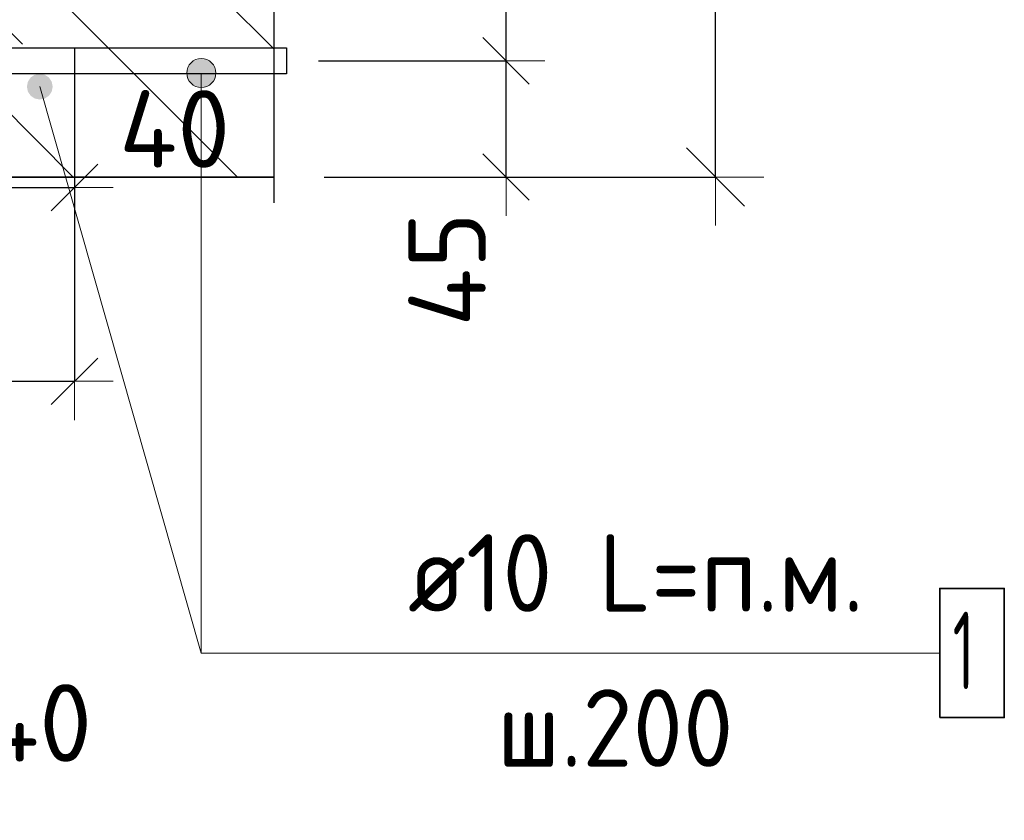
# Model space of a CAD drawing. Header units: metres. Extents: x -38 to 97, y -15 to 21.
# Tile 21 of 114: x 72.451 to 72.832, y 1.865 to 2.175. Entities that reach past the tile are written whole.
import ezdxf

# ---------------------------------------------------------------- set-up
doc = ezdxf.new("R2010")
doc.units = ezdxf.units.M
doc.header["$PDMODE"] = 65
doc.linetypes.add('______4', pattern=[0.135, 0.105, -0.03])
for name, color, linetype, lineweight in [('XR$3$Размерная линия (1)', 7, 'Continuous', 13), ('XR$5$Арм. стержнями нижней зоны', 180, 'Continuous', 35), ('XR$5$Арм.стержн. Арматура края', 96, 'Continuous', 35), ('XR$5$ВК__отв в полу 1-2 эт', 220, 'Continuous', 25), ('XR$5$Размерная линия (1)', 7, 'Continuous', 13), ('XR$5$Размерная линия_ общее', 7, 'Continuous', 13)]:
    doc.layers.add(name, color=color, linetype=linetype, lineweight=lineweight)
doc.styles.add('ISOCPEUR', font='txt')
doc.dimstyles.new('DIMSTYLE_12', dxfattribs={"dimtxt": 0.03, "dimasz": 0.03, "dimexe": 0, "dimexo": 0, "dimgap": 0.015, "dimtad": 2, "dimdec": 0, "dimlfac": 1000, "dimrnd": 1, "dimzin": 12, "dimdsep": 46, "dimtxsty": 'ISOCPEUR', "dimblk1": 'ALL_ML_STRICH', "dimblk2": 'ALL_ML_STRICH', "dimsah": 1, "dimcen": 0, "dimclrd": 7, "dimclre": 256, "dimclrt": 7, "dimadec": 0, "dimazin": 0, "dimtfac": 1, "dimtdec": 0, "dimtix": 1, "dimtmove": 2, "dimatfit": 3, "dimfxl": 0, "dimtzin": 0, "dimlwd": 0, "dimlwe": -3, "dimarcsym": 0})
doc.dimstyles.new('DIMSTYLE_14', dxfattribs={"dimtxt": 0.03, "dimasz": 0.03, "dimexe": 0, "dimexo": 0, "dimgap": 0.015, "dimtad": 2, "dimdec": 0, "dimlfac": 1000, "dimrnd": 1, "dimzin": 12, "dimdsep": 46, "dimtxsty": 'ISOCPEUR', "dimblk1": 'ALL_ML_STRICH', "dimblk2": 'ALL_ML_STRICH', "dimsah": 1, "dimcen": 0, "dimclrd": 7, "dimclre": 256, "dimclrt": 7, "dimadec": 0, "dimazin": 0, "dimtfac": 1, "dimtdec": 0, "dimtix": 1, "dimtmove": 2, "dimatfit": 3, "dimfxl": 0, "dimtvp": 1.2, "dimtzin": 0, "dimlwd": 0, "dimlwe": -3, "dimarcsym": 0})
doc.dimstyles.new('DIMSTYLE_23', dxfattribs={"dimtxt": 0.03, "dimasz": 0.03, "dimexe": 0, "dimexo": 0, "dimgap": 0.015, "dimtad": 2, "dimdec": 0, "dimlfac": 1000, "dimrnd": 5, "dimzin": 12, "dimdsep": 46, "dimtxsty": 'ISOCPEUR', "dimblk1": 'ALL_ML_STRICH', "dimblk2": 'ALL_ML_STRICH', "dimsah": 1, "dimcen": 0, "dimclrd": 7, "dimclre": 256, "dimclrt": 7, "dimadec": 0, "dimazin": 0, "dimtfac": 1, "dimtdec": 0, "dimtix": 1, "dimtmove": 2, "dimatfit": 3, "dimfxl": 0, "dimtvp": 1.2, "dimtzin": 0, "dimlwd": 0, "dimlwe": -3, "dimarcsym": 0})
doc.dimstyles.new('DIMSTYLE_24', dxfattribs={"dimtxt": 0.03, "dimasz": 0.03, "dimexe": 0, "dimexo": 0, "dimgap": 0.015, "dimtad": 2, "dimdec": 0, "dimlfac": 1000, "dimrnd": 5, "dimzin": 12, "dimdsep": 46, "dimtxsty": 'ISOCPEUR', "dimblk1": 'ALL_ML_STRICH', "dimblk2": 'ALL_ML_STRICH', "dimsah": 1, "dimcen": 0, "dimclrd": 7, "dimclre": 256, "dimclrt": 7, "dimadec": 0, "dimazin": 0, "dimtfac": 1, "dimtdec": 0, "dimtix": 1, "dimtmove": 2, "dimatfit": 3, "dimfxl": 0, "dimtzin": 0, "dimlwd": 0, "dimlwe": -3, "dimarcsym": 0})
doc.dimstyles.new('DIMSTYLE_8', dxfattribs={"dimtxt": 0.033, "dimasz": 0.0375, "dimexe": 0, "dimexo": 0, "dimgap": 0.0165, "dimtad": 2, "dimdec": 0, "dimlfac": 1000, "dimrnd": 1, "dimzin": 12, "dimdsep": 46, "dimtxsty": 'ISOCPEUR', "dimblk1": 'ALL_ML_STRICH', "dimblk2": 'ALL_ML_STRICH', "dimsah": 1, "dimcen": 0, "dimclrd": 7, "dimclre": 256, "dimclrt": 7, "dimadec": 0, "dimazin": 0, "dimtfac": 1, "dimtdec": 0, "dimtix": 1, "dimtmove": 2, "dimatfit": 3, "dimfxl": 0, "dimtzin": 0, "dimlwd": 0, "dimlwe": -3, "dimarcsym": 0})

# ---------------------------------------------------------------- blocks, each defined once
blk = doc.blocks.new('ALL_ML_STRICH')
at = {"color": 0, "linetype": 'ByBlock', "lineweight": -2}
for p, q in [((0, -0.5), (0, 0.5)), ((-0.3, -0.3), (0.3, 0.3)), ((-1, 0), (0.5, 0))]:
    blk.add_line(p, q, dxfattribs=at)
blk = doc.blocks.new('*D237')
at = {"layer": 'DEFPOINTS', "color": 7, "linetype": 'Continuous', "lineweight": 13, "transparency": 33554687}
for p in [(72.17211, 2.18403), (72.47211, 2.18403), (72.17211, 2.03505)]:
    blk.add_point(p, dxfattribs=at)
at = {"layer": 'XR$3$Размерная линия (1)', "color": 9, "linetype": 'Continuous', "lineweight": -2, "true_color": 0xc7c7c7, "transparency": 33554687}
for p, q in [((72.17211, 2.16403), (72.17211, 2.03505)), ((72.47211, 2.16403), (72.47211, 2.03505))]:
    blk.add_line(p, q, dxfattribs=at)
at = {"layer": 'XR$3$Размерная линия (1)', "color": 7, "linetype": 'Continuous', "lineweight": -2, "transparency": 33554687}
blk.add_line((72.17211, 2.03505), (72.47211, 2.03505), dxfattribs=at)
at = {"layer": 'XR$3$Размерная линия (1)', "color": 7, "linetype": 'Continuous', "lineweight": 13, "transparency": 33554687, "xscale": 0.03, "yscale": 0.03, "zscale": 0.03, "rotation": 180}
blk.add_blockref('ALL_ML_STRICH', (72.17211, 2.03505), dxfattribs=at)
at = {"layer": 'XR$3$Размерная линия (1)', "color": 7, "linetype": 'Continuous', "lineweight": 13, "transparency": 33554687, "xscale": 0.03, "yscale": 0.03, "zscale": 0.03}
blk.add_blockref('ALL_ML_STRICH', (72.47211, 2.03505), dxfattribs=at)
at = {"layer": 'XR$3$Размерная линия (1)', "color": 7, "linetype": 'Continuous', "lineweight": 13, "transparency": 33554687, "insert": (72.32361, 2.05755), "char_height": 0.03, "width": 0.09, "attachment_point": 5, "style": 'ISOCPEUR'}
blk.add_mtext('\\A1;{300}', dxfattribs=at)
blk = doc.blocks.new('*D241')
at = {"layer": 'DEFPOINTS', "color": 7, "linetype": 'Continuous', "lineweight": 13, "transparency": 33554687}
for p in [(72.43211, 2.22403), (72.47211, 2.18403), (72.43211, 2.11005)]:
    blk.add_point(p, dxfattribs=at)
at = {"layer": 'XR$3$Размерная линия (1)', "color": 9, "linetype": 'Continuous', "lineweight": -2, "true_color": 0xc7c7c7, "transparency": 33554687}
for p, q in [((72.43211, 2.20403), (72.43211, 2.11005)), ((72.47211, 2.16403), (72.47211, 2.11005))]:
    blk.add_line(p, q, dxfattribs=at)
at = {"layer": 'XR$3$Размерная линия (1)', "color": 7, "linetype": 'Continuous', "lineweight": -2, "transparency": 33554687}
blk.add_line((72.43211, 2.11005), (72.47211, 2.11005), dxfattribs=at)
at = {"layer": 'XR$3$Размерная линия (1)', "color": 7, "linetype": 'Continuous', "lineweight": 13, "transparency": 33554687, "xscale": 0.03, "yscale": 0.03, "zscale": 0.03, "rotation": 180}
blk.add_blockref('ALL_ML_STRICH', (72.43211, 2.11005), dxfattribs=at)
at = {"layer": 'XR$3$Размерная линия (1)', "color": 7, "linetype": 'Continuous', "lineweight": 13, "transparency": 33554687, "xscale": 0.03, "yscale": 0.03, "zscale": 0.03}
blk.add_blockref('ALL_ML_STRICH', (72.47211, 2.11005), dxfattribs=at)
at = {"layer": 'XR$3$Размерная линия (1)', "color": 7, "linetype": 'Continuous', "lineweight": 13, "transparency": 33554687, "insert": (72.51092, 2.13273), "char_height": 0.03, "width": 0.06, "attachment_point": 5, "style": 'ISOCPEUR'}
blk.add_mtext('\\A1;{40}', dxfattribs=at)
blk = doc.blocks.new('*D576')
at = {"layer": 'DEFPOINTS', "color": 7, "linetype": 'Continuous', "lineweight": 13, "transparency": 33554687}
for p in [(72.37861, 1.99411), (72.41861, 1.95411), (72.37861, 1.88012)]:
    blk.add_point(p, dxfattribs=at)
at = {"layer": 'XR$5$Размерная линия (1)', "color": 9, "linetype": 'Continuous', "lineweight": -2, "true_color": 0xc7c7c7, "transparency": 33554687}
for p, q in [((72.37861, 1.97411), (72.37861, 1.88012)), ((72.41861, 1.93411), (72.41861, 1.88012))]:
    blk.add_line(p, q, dxfattribs=at)
at = {"layer": 'XR$5$Размерная линия (1)', "color": 7, "linetype": 'Continuous', "lineweight": -2, "transparency": 33554687}
blk.add_line((72.37861, 1.88012), (72.41861, 1.88012), dxfattribs=at)
at = {"layer": 'XR$5$Размерная линия (1)', "color": 7, "linetype": 'Continuous', "lineweight": 13, "transparency": 33554687, "xscale": 0.03, "yscale": 0.03, "zscale": 0.03, "rotation": 180}
blk.add_blockref('ALL_ML_STRICH', (72.37861, 1.88012), dxfattribs=at)
at = {"layer": 'XR$5$Размерная линия (1)', "color": 7, "linetype": 'Continuous', "lineweight": 13, "transparency": 33554687, "xscale": 0.03, "yscale": 0.03, "zscale": 0.03}
blk.add_blockref('ALL_ML_STRICH', (72.41861, 1.88012), dxfattribs=at)
at = {"layer": 'XR$5$Размерная линия (1)', "color": 7, "linetype": 'Continuous', "lineweight": 13, "transparency": 33554687, "insert": (72.45742, 1.90281), "char_height": 0.03, "width": 0.06, "attachment_point": 5, "style": 'ISOCPEUR'}
blk.add_mtext('\\A1;{40}', dxfattribs=at)
blk = doc.blocks.new('*D583')
at = {"layer": 'DEFPOINTS', "color": 7, "linetype": 'Continuous', "lineweight": 13, "transparency": 33554687}
for p in [(72.54881, 2.31411), (72.54881, 2.11411), (72.72036, 2.11411)]:
    blk.add_point(p, dxfattribs=at)
at = {"layer": 'XR$5$Размерная линия_ общее', "color": 253, "linetype": 'Continuous', "lineweight": -2, "true_color": 0xa0a0a0, "transparency": 33554687}
for p, q in [((72.56881, 2.31411), (72.72036, 2.31411)), ((72.56881, 2.11411), (72.72036, 2.11411))]:
    blk.add_line(p, q, dxfattribs=at)
at = {"layer": 'XR$5$Размерная линия_ общее', "color": 7, "linetype": 'Continuous', "lineweight": -2, "transparency": 33554687}
blk.add_line((72.72036, 2.11411), (72.72036, 2.31411), dxfattribs=at)
at = {"layer": 'XR$5$Размерная линия_ общее', "color": 7, "linetype": 'Continuous', "lineweight": 13, "transparency": 33554687, "xscale": 0.0375, "yscale": 0.0375, "zscale": 0.0375}
for p, rotation in [((72.72036, 2.31411), 90), ((72.72036, 2.11411), 270)]:
    blk.add_blockref('ALL_ML_STRICH', p, dxfattribs=dict(at, rotation=rotation))
at = {"layer": 'XR$5$Размерная линия_ общее', "color": 7, "linetype": 'Continuous', "lineweight": 13, "transparency": 33554687, "insert": (72.69636, 2.21576), "char_height": 0.033, "width": 0.099, "attachment_point": 5, "rotation": 90, "style": 'ISOCPEUR'}
blk.add_mtext('\\A1;{200}', dxfattribs=at)
blk = doc.blocks.new('*D584')
at = {"layer": 'DEFPOINTS', "color": 7, "linetype": 'Continuous', "lineweight": 13, "transparency": 33554687}
for p in [(72.54662, 2.15911), (72.55947, 2.11411), (72.63928, 2.11411)]:
    blk.add_point(p, dxfattribs=at)
at = {"layer": 'XR$5$Размерная линия (1)', "color": 9, "linetype": 'Continuous', "lineweight": -2, "true_color": 0xc7c7c7, "transparency": 33554687}
for p, q in [((72.56662, 2.15911), (72.63928, 2.15911)), ((72.57947, 2.11411), (72.63928, 2.11411))]:
    blk.add_line(p, q, dxfattribs=at)
at = {"layer": 'XR$5$Размерная линия (1)', "color": 7, "linetype": 'Continuous', "lineweight": -2, "transparency": 33554687}
blk.add_line((72.63928, 2.11411), (72.63928, 2.15911), dxfattribs=at)
at = {"layer": 'XR$5$Размерная линия (1)', "color": 7, "linetype": 'Continuous', "lineweight": 13, "transparency": 33554687, "xscale": 0.03, "yscale": 0.03, "zscale": 0.03}
for p, rotation in [((72.63928, 2.15911), 90), ((72.63928, 2.11411), 270)]:
    blk.add_blockref('ALL_ML_STRICH', p, dxfattribs=dict(at, rotation=rotation))
at = {"layer": 'XR$5$Размерная линия (1)', "color": 7, "linetype": 'Continuous', "lineweight": 13, "transparency": 33554687, "insert": (72.61642, 2.07837), "char_height": 0.03, "width": 0.06, "attachment_point": 5, "rotation": 90, "style": 'ISOCPEUR'}
blk.add_mtext('\\A1;{45}', dxfattribs=at)
blk = doc.blocks.new('*D585')
at = {"layer": 'DEFPOINTS', "color": 7, "linetype": 'Continuous', "lineweight": 13, "transparency": 33554687}
for p in [(72.55365, 2.28311), (72.54662, 2.15911), (72.63928, 2.15911)]:
    blk.add_point(p, dxfattribs=at)
at = {"layer": 'XR$5$Размерная линия (1)', "color": 9, "linetype": 'Continuous', "lineweight": -2, "true_color": 0xc7c7c7, "transparency": 33554687}
for p, q in [((72.57365, 2.28311), (72.63928, 2.28311)), ((72.56662, 2.15911), (72.63928, 2.15911))]:
    blk.add_line(p, q, dxfattribs=at)
at = {"layer": 'XR$5$Размерная линия (1)', "color": 7, "linetype": 'Continuous', "lineweight": -2, "transparency": 33554687}
blk.add_line((72.63928, 2.15911), (72.63928, 2.28311), dxfattribs=at)
at = {"layer": 'XR$5$Размерная линия (1)', "color": 7, "linetype": 'Continuous', "lineweight": 13, "transparency": 33554687, "xscale": 0.03, "yscale": 0.03, "zscale": 0.03}
for p, rotation in [((72.63928, 2.28311), 90), ((72.63928, 2.15911), 270)]:
    blk.add_blockref('ALL_ML_STRICH', p, dxfattribs=dict(at, rotation=rotation))
at = {"layer": 'XR$5$Размерная линия (1)', "color": 7, "linetype": 'Continuous', "lineweight": 13, "transparency": 33554687, "insert": (72.61678, 2.22411), "char_height": 0.03, "width": 0.09, "attachment_point": 5, "rotation": 90, "style": 'ISOCPEUR'}
blk.add_mtext('\\A1;{124}', dxfattribs=at)

msp = doc.modelspace()

# ---------------------------------------------------------------- hatches: boundary and pattern name
at = {"linetype": 'Continuous', "lineweight": 13, "transparency": 33554687}
h = msp.add_hatch(dxfattribs=at)
h.set_pattern_fill('__________540', scale=0.015, style=0, pattern_type=2)
h.set_pattern_definition([(135, (0, 0), (-0.031819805, -0.031819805), [0.4, -0.05, 0, -0.05]), (135, (-0.01591, -0.01591), (-0.031819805, -0.031819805), [0.8, -0.1, 0.1, -0.1])])
h.paths.add_polyline_path([(72.11868, 2.31411), (72.11868, 2.11411), (72.54928, 2.11411), (72.54928, 2.31411)], flags=0)
at = {"layer": 'XR$5$Арм. стержнями нижней зоны', "linetype": 'Continuous', "lineweight": 13, "transparency": 33554687}
for points in [[(72.5164, 2.15718), (72.52608, 2.15718), (72.52405, 2.1592)], [(72.5164, 2.15718), (72.52405, 2.1592), (72.51843, 2.1592)], [(72.51843, 2.1592), (72.52405, 2.1592), (72.52124, 2.15999)], [(72.51562, 2.15437), (72.52687, 2.15437), (72.52608, 2.15718)], [(72.51562, 2.15437), (72.52608, 2.15718), (72.5164, 2.15718)], [(72.5164, 2.15155), (72.52687, 2.15437), (72.51562, 2.15437)], [(72.5164, 2.15155), (72.52608, 2.15155), (72.52687, 2.15437)], [(72.51843, 2.14953), (72.52608, 2.15155), (72.5164, 2.15155)], [(72.51843, 2.14953), (72.52405, 2.14953), (72.52608, 2.15155)], [(72.52405, 2.14953), (72.51843, 2.14953), (72.52124, 2.14874)]]:
    msp.add_hatch(color=7, dxfattribs=at).paths.add_polyline_path(points)
at = {"layer": 'XR$5$Арм. стержнями нижней зоны', "linetype": 'Continuous', "lineweight": 50, "transparency": 33554687}
msp.add_hatch(color=4, dxfattribs=at).paths.add_polyline_path([(72.46368, 2.14911), (72.4633, 2.15102), (72.46222, 2.15265), (72.4606, 2.15373), (72.45868, 2.15411), (72.45677, 2.15373), (72.45515, 2.15265), (72.45406, 2.15102), (72.45368, 2.14911), (72.45406, 2.1472), (72.45515, 2.14558), (72.45677, 2.14449), (72.45868, 2.14411), (72.4606, 2.14449), (72.46222, 2.14558), (72.4633, 2.1472)])

# ---------------------------------------------------------------- linework, layer by layer
at = {"color": 7, "linetype": '______4', "lineweight": 25, "transparency": 33554687}
msp.add_line((72.54928, 2.41411), (72.54928, 2.01411), dxfattribs=at)
at = {"color": 7, "linetype": 'Continuous', "lineweight": 35, "transparency": 33554687}
msp.add_line((72.41868, 2.11411), (72.54928, 2.11411), dxfattribs=at)
at = {"layer": 'XR$5$Арм. стержнями нижней зоны', "color": 7, "linetype": 'Continuous', "lineweight": 13, "transparency": 33554687}
for p, q in [((72.52124, 2.15999), (72.52124, 2.15999)), ((72.51562, 2.15437), (72.51562, 2.15437)), ((72.52124, 1.92985), (72.52124, 2.15437)), ((72.52687, 2.15437), (72.52687, 2.15437)), ((72.52124, 2.14874), (72.52124, 2.14874)), ((72.52124, 1.92985), (72.80724, 1.92985))]:
    msp.add_line(p, q, dxfattribs=at)
at = {"layer": 'XR$5$Арм. стержнями нижней зоны', "color": 4, "linetype": 'Continuous', "lineweight": 25, "transparency": 33554687}
msp.add_lwpolyline([(72.1387, 2.16411), (72.55428, 2.16411), (72.55428, 2.15411), (72.1387, 2.15411), (72.1387, 2.16411)], dxfattribs=at)
msp.add_lwpolyline([(72.1387, 2.16411), (72.55428, 2.16411), (72.55428, 2.15411), (72.1387, 2.15411), (72.1387, 2.16411)], dxfattribs=at)
at = {"layer": 'XR$5$Арм. стержнями нижней зоны', "color": 7, "linetype": 'Continuous', "lineweight": 35, "transparency": 33554687}
msp.add_lwpolyline([(72.80724, 1.90485), (72.83224, 1.90485), (72.83224, 1.95485), (72.80724, 1.95485), (72.80724, 1.90485)], dxfattribs=at)
at = {"layer": 'XR$5$Арм. стержнями нижней зоны', "color": 7, "linetype": 'Continuous', "lineweight": 13, "transparency": 33554687}
msp.add_circle((72.52124, 2.15437), 0.00563, dxfattribs=at)
at = {"layer": 'XR$5$Арм.стержн. Арматура края', "color": 4, "linetype": 'Continuous', "lineweight": 25, "transparency": 33554687}
for points in [[(72.1679, 2.16411), (72.55428, 2.16411), (72.55428, 2.15411)], [(72.1679, 2.16411), (72.55428, 2.16411), (72.55428, 2.15411)], [(72.55428, 2.15411), (72.16721, 2.15411)], [(72.55428, 2.15411), (72.16721, 2.15411)]]:
    msp.add_lwpolyline(points, dxfattribs=at)
at = {"layer": 'XR$5$ВК__отв в полу 1-2 эт', "color": 7, "linetype": 'Continuous', "lineweight": 13, "transparency": 33554687}
msp.add_line((72.45868, 2.14911), (72.52124, 1.92985), dxfattribs=at)

# ---------------------------------------------------------------- texts
at = {"layer": 'XR$5$Арм. стержнями нижней зоны', "color": 7, "linetype": 'Continuous', "lineweight": 25, "transparency": 33554687, "char_height": 0.03, "attachment_point": 7, "style": 'ISOCPEUR'}
for s, insert, width in [('\\W0.94;ø10 L=п.м.', (72.60124, 1.94585), 0.1999832), ('\\W0.56;1', (72.81224, 1.91585), 0.0233333), ('\\W0.95;ш.200 ', (72.63574, 1.88585), 0.1311995)]:
    msp.add_mtext(s, dxfattribs=dict(at, insert=insert, width=width))

# ---------------------------------------------------------------- dimensions: what is measured, and where the dimension line sits
at = {"layer": 'XR$3$Размерная линия (1)', "color": 7, "linetype": 'Continuous', "lineweight": 13, "transparency": 33554687}
for base, p1, dimstyle, picture, middle in [((72.47211, 2.11005), (72.43211, 2.20403), 'DIMSTYLE_23', '*D241', (72.51092, 2.13273)), ((72.47211, 2.03505), (72.17211, 2.16403), 'DIMSTYLE_24', '*D237', (72.32361, 2.05755))]:
    dim = msp.add_linear_dim(base=base, p1=p1, p2=(72.47211, 2.16403), dimstyle=dimstyle, override={"dimpost": '<>', "dimclrd": 7, "dimclre": 9, "dimclrt": 7, "dimlwd": 0, "dimlwe": 65533}, dxfattribs=at)
    dim.commit()
    dim.dimension.update_dxf_attribs({"geometry": picture, "text_midpoint": middle, "dimtype": 160})
at = {"layer": 'XR$5$Размерная линия (1)', "color": 7, "linetype": 'Continuous', "lineweight": 13, "transparency": 33554687}
for base, p1, p2, dimstyle, picture, middle in [((72.63928, 2.28311), (72.56662, 2.15911), (72.57365, 2.28311), 'DIMSTYLE_12', '*D585', (72.61678, 2.22411)), ((72.63928, 2.15911), (72.57947, 2.11411), (72.56662, 2.15911), 'DIMSTYLE_14', '*D584', (72.61642, 2.07837))]:
    dim = msp.add_linear_dim(base=base, p1=p1, p2=p2, angle=90, dimstyle=dimstyle, override={"dimpost": '<>', "dimclrd": 7, "dimclre": 9, "dimclrt": 7, "dimlwd": 0, "dimlwe": 65533}, dxfattribs=at)
    dim.commit()
    dim.dimension.update_dxf_attribs({"geometry": picture, "text_midpoint": middle, "dimtype": 160})
dim = msp.add_linear_dim(base=(72.41861, 1.88012), p1=(72.37861, 1.97411), p2=(72.41861, 1.93411), dimstyle='DIMSTYLE_23', override={"dimpost": '<>', "dimclrd": 7, "dimclre": 9, "dimclrt": 7, "dimlwd": 0, "dimlwe": 65533}, dxfattribs=at)
dim.commit()
dim.dimension.update_dxf_attribs({"geometry": '*D576', "text_midpoint": (72.45742, 1.90281), "dimtype": 160})
at = {"layer": 'XR$5$Размерная линия_ общее', "color": 7, "linetype": 'Continuous', "lineweight": 13, "transparency": 33554687}
dim = msp.add_linear_dim(base=(72.72036, 2.31411), p1=(72.56881, 2.11411), p2=(72.56881, 2.31411), angle=90, dimstyle='DIMSTYLE_8', override={"dimpost": '<>', "dimclrd": 7, "dimclre": 253, "dimclrt": 7, "dimlwd": 0, "dimlwe": 65533}, dxfattribs=at)
dim.commit()
dim.dimension.update_dxf_attribs({"geometry": '*D583', "text_midpoint": (72.69636, 2.21576), "dimtype": 160})

doc.saveas('drawing.dxf')
